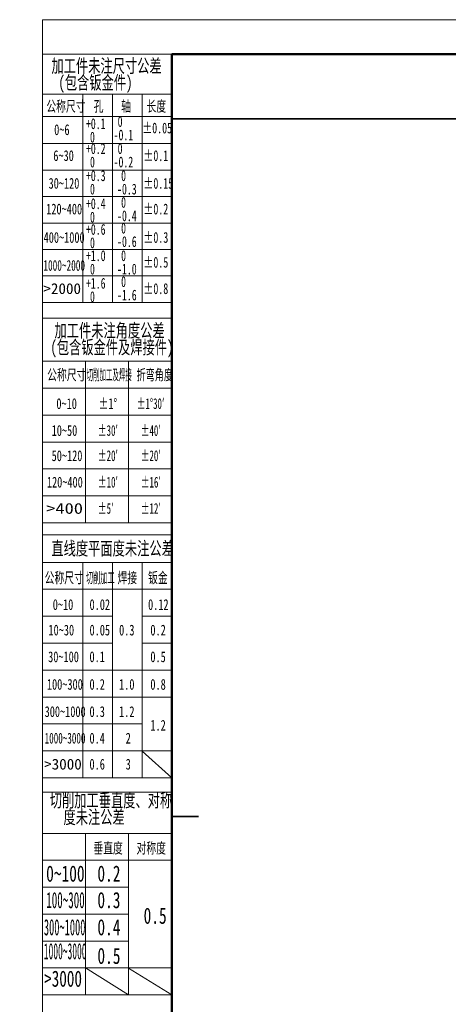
# Model space of a CAD drawing. Header units: millimetres. Extents: x -4 to 420, y 0 to 297.
# Tile 2 of 15: x -4 to 75, y 115 to 297. Entities that reach past the tile are written whole.
import ezdxf

# ---------------------------------------------------------------- set-up
doc = ezdxf.new("R2010")
doc.units = ezdxf.units.MM
doc.linetypes.add('CENTERX2', pattern=[20.32, 12.7, -2.54, 2.54, -2.54])
doc.layers.get('0').update_dxf_attribs({"lineweight": 18})
doc.layers.add('标注层', color=150, linetype='Continuous', lineweight=18)
doc.styles.add('SLDTEXTSTYLE0', font='txt', dxfattribs={"width": 0.7})
doc.styles.add('SLDTEXTSTYLE10', font='txt', dxfattribs={"width": 1.253219})
doc.styles.add('SLDTEXTSTYLE11', font='txt', dxfattribs={"width": 0.477371})
doc.styles.add('SLDTEXTSTYLE12', font='txt', dxfattribs={"width": 0.618901})
doc.styles.add('SLDTEXTSTYLE13', font='txt', dxfattribs={"width": 0.499682})
doc.styles.add('SLDTEXTSTYLE14', font='txt', dxfattribs={"width": 0.472346})
doc.styles.add('SLDTEXTSTYLE15', font='txt', dxfattribs={"width": 0.431677})
doc.styles.add('SLDTEXTSTYLE16', font='txt', dxfattribs={"width": 0.689585})
doc.styles.add('SLDTEXTSTYLE2', font='txt', dxfattribs={"width": 0.7})
doc.styles.add('SLDTEXTSTYLE4', font='txt', dxfattribs={"width": 0.67})
doc.styles.add('SLDTEXTSTYLE5', font='txt', dxfattribs={"width": 0.677991})
doc.styles.add('SLDTEXTSTYLE6', font='txt', dxfattribs={"width": 0.631687})
doc.styles.add('SLDTEXTSTYLE7', font='txt', dxfattribs={"width": 1.026693})
doc.styles.add('SLDTEXTSTYLE8', font='txt', dxfattribs={"width": 0.601124})
doc.styles.add('SLDTEXTSTYLE9', font='txt', dxfattribs={"width": 0.427578})

# ---------------------------------------------------------------- blocks, each defined once
blk = doc.blocks.new('SW_NOTE_2')
at = {"layer": '标注层', "color": 0, "char_height": 2.5, "attachment_point": 2, "style": 'SLDTEXTSTYLE0'}
for s, insert, width in [('加工件未注尺寸公差', (15.47, 3.22), 44.581), ('(包含钣金件)', (13.41, 0.11), 27.8631)]:
    blk.add_mtext(s, dxfattribs=dict(at, insert=insert, width=width))
blk = doc.blocks.new('SW_NOTE_3')
at = {"layer": '标注层', "color": 0, "char_height": 2, "attachment_point": 1, "style": 'SLDTEXTSTYLE4'}
for s, insert, width in [('0', (0.75, 2.58), 1.5421), ('-0.1', (0, 0.09), 7.1567)]:
    blk.add_mtext(s, dxfattribs=dict(at, insert=insert, width=width))
blk = doc.blocks.new('SW_NOTE_4')
at = {"layer": '标注层', "color": 0, "char_height": 2, "attachment_point": 1, "style": 'SLDTEXTSTYLE4'}
for s, insert, width in [('+0.1', (0, 2.58), 7.1117), ('0', (0.75, 0.09), 1.5421)]:
    blk.add_mtext(s, dxfattribs=dict(at, insert=insert, width=width))
blk = doc.blocks.new('SW_NOTE_5')
at = {"layer": '标注层', "color": 0, "char_height": 2, "attachment_point": 1, "style": 'SLDTEXTSTYLE4'}
for s, insert, width in [('+0.2', (0, 2.58), 7.2615), ('0', (0.75, 0.09), 1.5421)]:
    blk.add_mtext(s, dxfattribs=dict(at, insert=insert, width=width))
blk = doc.blocks.new('SW_NOTE_6')
at = {"layer": '标注层', "color": 0, "char_height": 2, "attachment_point": 1, "style": 'SLDTEXTSTYLE4'}
for s, insert, width in [('+0.3', (0, 2.58), 7.2615), ('0', (0.75, 0.09), 1.5421)]:
    blk.add_mtext(s, dxfattribs=dict(at, insert=insert, width=width))
blk = doc.blocks.new('SW_NOTE_7')
at = {"layer": '标注层', "color": 0, "char_height": 2, "attachment_point": 1, "style": 'SLDTEXTSTYLE4'}
for s, insert, width in [('+0.4', (0, 2.58), 7.3663), ('0', (0.75, 0.09), 1.5421)]:
    blk.add_mtext(s, dxfattribs=dict(at, insert=insert, width=width))
blk = doc.blocks.new('SW_NOTE_8')
at = {"layer": '标注层', "color": 0, "char_height": 2, "attachment_point": 1, "style": 'SLDTEXTSTYLE4'}
for s, insert, width in [('0', (0.75, 2.58), 1.5421), ('-0.2', (0, 0.09), 7.3064)]:
    blk.add_mtext(s, dxfattribs=dict(at, insert=insert, width=width))
blk = doc.blocks.new('SW_NOTE_9')
at = {"layer": '标注层', "color": 0, "char_height": 2, "attachment_point": 1, "style": 'SLDTEXTSTYLE4'}
for s, insert, width in [('0', (0.75, 2.58), 1.5421), ('-0.3', (0, 0.09), 7.3064)]:
    blk.add_mtext(s, dxfattribs=dict(at, insert=insert, width=width))
blk = doc.blocks.new('SW_NOTE_10')
at = {"layer": '标注层', "color": 0, "char_height": 2, "attachment_point": 1, "style": 'SLDTEXTSTYLE4'}
for s, insert, width in [('0', (0.75, 2.58), 1.5421), ('-0.4', (0, 0.09), 7.4112)]:
    blk.add_mtext(s, dxfattribs=dict(at, insert=insert, width=width))
blk = doc.blocks.new('SW_NOTE_11')
at = {"layer": '标注层', "color": 0, "char_height": 2, "attachment_point": 1, "style": 'SLDTEXTSTYLE4'}
for s, insert, width in [('+0.6', (0, 2.58), 7.3064), ('0', (0.75, 0.09), 1.5421)]:
    blk.add_mtext(s, dxfattribs=dict(at, insert=insert, width=width))
blk = doc.blocks.new('SW_NOTE_12')
at = {"layer": '标注层', "color": 0, "char_height": 2, "attachment_point": 1, "style": 'SLDTEXTSTYLE4'}
for s, insert, width in [('0', (0.75, 2.58), 1.5421), ('-0.6', (0, 0.09), 7.3513)]:
    blk.add_mtext(s, dxfattribs=dict(at, insert=insert, width=width))
blk = doc.blocks.new('SW_NOTE_13')
at = {"layer": '标注层', "color": 0, "char_height": 2, "attachment_point": 1, "style": 'SLDTEXTSTYLE4'}
for s, insert, width in [('+1.0', (0, 2.58), 7.3064), ('0', (0.75, 0.09), 1.5421)]:
    blk.add_mtext(s, dxfattribs=dict(at, insert=insert, width=width))
blk = doc.blocks.new('SW_NOTE_14')
at = {"layer": '标注层', "color": 0, "char_height": 2, "attachment_point": 1, "style": 'SLDTEXTSTYLE4'}
for s, insert, width in [('0', (0.75, 2.58), 1.5421), ('-1.0', (0, 0.09), 7.3513)]:
    blk.add_mtext(s, dxfattribs=dict(at, insert=insert, width=width))
blk = doc.blocks.new('SW_NOTE_15')
at = {"layer": '标注层', "color": 0, "char_height": 2, "attachment_point": 1, "style": 'SLDTEXTSTYLE4'}
for s, insert, width in [('+1.6', (0, 2.58), 7.3064), ('0', (0.75, 0.09), 1.5421)]:
    blk.add_mtext(s, dxfattribs=dict(at, insert=insert, width=width))
blk = doc.blocks.new('SW_NOTE_16')
at = {"layer": '标注层', "color": 0, "char_height": 2, "attachment_point": 1, "style": 'SLDTEXTSTYLE4'}
for s, insert, width in [('0', (0.75, 2.58), 1.5421), ('-1.6', (0, 0.09), 7.3513)]:
    blk.add_mtext(s, dxfattribs=dict(at, insert=insert, width=width))
blk = doc.blocks.new('SW_NOTE_17')
at = {"layer": '标注层', "color": 0, "char_height": 2.5, "attachment_point": 2, "style": 'SLDTEXTSTYLE0'}
for s, insert, width in [('加工件未注角度公差', (15.47, 3.22), 44.581), ('(包含钣金件及焊接件)', (15.91, 0.11), 47.8855)]:
    blk.add_mtext(s, dxfattribs=dict(at, insert=insert, width=width))
blk = doc.blocks.new('SW_NOTE_18')
at = {"layer": '标注层', "color": 0, "char_height": 2.5, "attachment_point": 2, "style": 'SLDTEXTSTYLE0'}
for s, insert, width in [('切削加工垂直度、对称', (17.19, 3.22), 49.6257), ('度未注公差', (14.06, 0.11), 24.5782)]:
    blk.add_mtext(s, dxfattribs=dict(at, insert=insert, width=width))

msp = doc.modelspace()

# ---------------------------------------------------------------- linework, layer by layer
at = {"color": 7, "linetype": 'Continuous', "lineweight": 18}
for q in [(419.99, 297.4), (0, 0.4)]:
    msp.add_line((0, 297.4), q, dxfattribs=at)
at = {"color": 1, "linetype": 'Continuous', "lineweight": 18}
for p, q in [((24, 290.99), (0, 290.99)), ((0, 290.99), (0, 0.4)), ((7.49, 283.57), (0, 283.57)), ((7.49, 283.57), (7.49, 279.57)), ((7.49, 283.57), (12.99, 283.57)), ((12.99, 283.57), (12.99, 244.9)), ((18.49, 283.57), (12.99, 283.57)), ((18.49, 283.57), (18.49, 244.9)), ((18.49, 283.57), (24, 283.57)), ((7.49, 279.95), (7.49, 244.9)), ((0, 279.45), (24, 279.45)), ((0, 274.4), (24, 274.4)), ((0, 269.48), (24, 269.48)), ((0, 264.57), (24, 264.57)), ((0, 259.65), (24, 259.65)), ((0, 254.73), (24, 254.73)), ((0, 249.82), (24, 249.82)), ((0, 244.9), (24, 244.9)), ((0, 241.97), (24, 241.97)), ((7.99, 233.99), (0, 233.99)), ((7.99, 233.99), (7.99, 203.99)), ((7.99, 233.99), (15.99, 233.99)), ((15.99, 233.99), (15.99, 203.99)), ((15.99, 233.99), (24, 233.99)), ((0, 228.99), (24, 228.99)), ((0, 223.99), (24, 223.99)), ((0, 218.99), (24, 218.99)), ((0, 213.99), (24, 213.99)), ((0, 208.99), (24, 208.99)), ((0, 203.99), (24, 203.99)), ((0, 201.74), (24, 201.74)), ((7.5, 196.65), (0, 196.65)), ((7.5, 196.65), (7.5, 156.65)), ((13, 196.65), (7.5, 196.65)), ((13, 196.65), (13, 156.65)), ((18.5, 196.65), (13, 196.65)), ((18.5, 196.65), (18.5, 156.65)), ((18.5, 196.65), (24, 196.65)), ((0, 191.65), (24, 191.65)), ((0, 186.65), (13, 186.65)), ((18.5, 186.65), (24, 186.65)), ((0, 181.65), (13, 181.65)), ((18.5, 181.65), (23.99, 181.65)), ((0, 176.65), (24, 176.65)), ((0, 171.65), (24, 171.65)), ((0, 166.65), (18.5, 166.65)), ((0, 161.65), (24, 161.65)), ((18.5, 161.59), (24, 156.65)), ((0, 156.65), (24, 156.65)), ((0, 154.01), (24, 154.01)), ((0, 146.34), (8, 146.34)), ((8, 146.34), (8, 116.33)), ((16, 146.34), (8, 146.34)), ((16, 146.34), (16, 116.33)), ((16, 146.34), (24, 146.34)), ((0, 141.34), (24, 141.34)), ((-0.01, 136.34), (16, 136.34)), ((-0.01, 131.34), (16, 131.34)), ((-0.01, 126.34), (16, 126.34)), ((0, 121.34), (24, 121.34)), ((8, 121.34), (16, 116.33)), ((16, 121.33), (24, 116.33)), ((0, 116.33), (24, 116.33)), ((24, 116.33), (23.97, 116.42))]:
    msp.add_line(p, q, dxfattribs=at)
at = {"color": 7, "linetype": 'Continuous', "lineweight": 50}
for p, q in [((24, 5.99), (24, 290.99)), ((24, 290.99), (414, 290.99))]:
    msp.add_line(p, q, dxfattribs=at)
at = {"color": 7, "linetype": 'Continuous', "lineweight": 35}
for p, q in [((24, 278.99), (84, 278.99)), ((29, 149.49), (24, 149.49))]:
    msp.add_line(p, q, dxfattribs=at)
at = {"color": 1, "linetype": 'CENTERX2', "lineweight": 18}
msp.add_line((0, 146.34), (24, 146.34), dxfattribs=at)

# ---------------------------------------------------------------- block references
at = {"layer": '标注层', "color": 1}
for name, p in [('SW_NOTE_2', (-3.57, 286.86)), ('SW_NOTE_4', (8.07, 276.51)), ('SW_NOTE_3', (13.21, 276.91)), ('SW_NOTE_5', (8.07, 271.89)), ('SW_NOTE_8', (13.21, 271.89)), ('SW_NOTE_6', (8.07, 266.86)), ('SW_NOTE_9', (13.85, 266.86)), ('SW_NOTE_7', (8.07, 261.66)), ('SW_NOTE_10', (13.85, 261.9)), ('SW_NOTE_12', (13.85, 257.11)), ('SW_NOTE_11', (8.07, 256.89)), ('SW_NOTE_13', (8.07, 252.01)), ('SW_NOTE_14', (13.85, 252.01)), ('SW_NOTE_15', (8.07, 246.88)), ('SW_NOTE_16', (13.85, 247.19)), ('SW_NOTE_17', (-3.01, 237.73)), ('SW_NOTE_18', (-4.47, 150.5))]:
    msp.add_blockref(name, p, dxfattribs=at)

# ---------------------------------------------------------------- texts
for s, insert, char_height, width, attachment_point, style in [('公称尺寸', (0.72, 282.33), 2, 15.5173, 1, 'SLDTEXTSTYLE0'), ('孔', (9.51, 282.33), 2, 3.6603, 1, 'SLDTEXTSTYLE0'), ('轴', (14.6, 282.33), 2, 3.5508, 1, 'SLDTEXTSTYLE0'), ('长度', (19.32, 282.33), 2, 7.6022, 1, 'SLDTEXTSTYLE0'), ('0~6', (2.17, 277.98), 2, 5.6156, 1, 'SLDTEXTSTYLE2'), ('%%P0.05', (18.53, 278.29), 2, 10.7872, 1, 'SLDTEXTSTYLE5'), ('6~30', (2.01, 273.16), 2, 7.6179, 1, 'SLDTEXTSTYLE2'), ('%%P0.1', (18.75, 273.16), 2, 8.6965, 1, 'SLDTEXTSTYLE5'), ('30~120', (1.13, 268.02), 2, 11.5754, 1, 'SLDTEXTSTYLE2'), ('%%P0.15', (18.75, 268.02), 2, 10.7872, 1, 'SLDTEXTSTYLE5'), ('120~400', (0.69, 263.25), 2, 13.3587, 1, 'SLDTEXTSTYLE2'), ('%%P0.2', (18.75, 263.25), 2, 8.848, 1, 'SLDTEXTSTYLE5'), ('400~1000', (0.21, 257.97), 2, 15.6737, 1, 'SLDTEXTSTYLE2'), ('%%P0.3', (18.75, 257.97), 2, 8.848, 1, 'SLDTEXTSTYLE5'), ('1000~2000', (0.17, 252.78), 2, 15.6687, 1, 'SLDTEXTSTYLE6'), ('%%P0.5', (18.75, 253.36), 2, 8.848, 1, 'SLDTEXTSTYLE5'), ('%%P0.8', (18.75, 248.47), 2, 8.8631, 1, 'SLDTEXTSTYLE5'), ('>2000', (0.17, 248.47), 2, 13.9951, 1, 'SLDTEXTSTYLE7'), ('公称尺寸', (0.87, 232.47), 2, 15.5173, 1, 'SLDTEXTSTYLE0'), ('切削加工及焊接', (8.2, 232.47), 2, 16.9407, 1, 'SLDTEXTSTYLE9'), ('折弯角度', (17.49, 232.47), 2, 13.3926, 1, 'SLDTEXTSTYLE8'), ('0~10', (2.58, 227.12), 2, 7.6179, 1, 'SLDTEXTSTYLE2'), ('%%P1%%D', (10.41, 227.12), 2, 6.6208, 1, 'SLDTEXTSTYLE5'), ('%%P1%%D30′', (17.49, 227.12), 2, 12.5598, 1, 'SLDTEXTSTYLE8'), ('10~50', (1.7, 222.13), 2, 9.3542, 1, 'SLDTEXTSTYLE2'), ('%%P30′', (10.28, 222.13), 2, 7.4015, 1, 'SLDTEXTSTYLE8'), ('%%P40′', (18.24, 222.13), 2, 7.4015, 1, 'SLDTEXTSTYLE8'), ('%%P20′', (10.28, 217.45), 2, 7.4015, 1, 'SLDTEXTSTYLE8'), ('%%P20′', (18.24, 217.45), 2, 7.4015, 1, 'SLDTEXTSTYLE8'), ('50~120', (1.7, 217.45), 2, 11.5754, 1, 'SLDTEXTSTYLE2'), ('120~400', (0.82, 212.54), 2, 13.3587, 1, 'SLDTEXTSTYLE2'), ('%%P10′', (10.28, 212.54), 2, 7.4015, 1, 'SLDTEXTSTYLE8'), ('%%P16′', (18.25, 212.54), 2, 7.4015, 1, 'SLDTEXTSTYLE8'), ('>400', (0.7, 207.66), 2, 13.4984, 1, 'SLDTEXTSTYLE10'), ('%%P5′', (10.28, 207.66), 2, 5.6821, 1, 'SLDTEXTSTYLE8'), ('%%P12′', (18.25, 207.66), 2, 7.4015, 1, 'SLDTEXTSTYLE8'), ('直线度平面度未注公差', (13.03, 200.49), 2.5, 70.1794, 2, 'SLDTEXTSTYLE0'), ('公称尺寸', (0.4, 194.8), 2, 15.5173, 1, 'SLDTEXTSTYLE0'), ('切削加工', (8.05, 194.8), 2, 10.6782, 1, 'SLDTEXTSTYLE11'), ('焊接', (13.94, 194.8), 2, 7.6804, 1, 'SLDTEXTSTYLE0'), ('钣金', (19.61, 194.8), 2, 7.7117, 1, 'SLDTEXTSTYLE0'), ('0~10', (1.91, 189.81), 2, 7.6179, 1, 'SLDTEXTSTYLE2'), ('0.02', (8.74, 189.81), 2, 7.5709, 1, 'SLDTEXTSTYLE2'), ('0.12', (19.61, 189.81), 2, 7.5709, 1, 'SLDTEXTSTYLE2'), ('10~30', (1.11, 185.08), 2, 9.3542, 1, 'SLDTEXTSTYLE2'), ('0.05', (8.74, 185.08), 2, 7.5709, 1, 'SLDTEXTSTYLE2'), ('0.3', (14.23, 185.08), 2, 5.5687, 1, 'SLDTEXTSTYLE2'), ('0.2', (20.04, 185.08), 2, 5.5687, 1, 'SLDTEXTSTYLE2'), ('30~100', (1.05, 180.12), 2, 11.5754, 1, 'SLDTEXTSTYLE2'), ('0.1', (8.73, 180.12), 2, 5.4123, 1, 'SLDTEXTSTYLE2'), ('0.5', (20.04, 180.12), 2, 5.5687, 1, 'SLDTEXTSTYLE2'), ('100~300', (0.82, 175), 2, 13.3587, 1, 'SLDTEXTSTYLE2'), ('0.2', (8.73, 175), 2, 5.5687, 1, 'SLDTEXTSTYLE2'), ('1.0', (14.23, 175), 2, 5.3497, 1, 'SLDTEXTSTYLE2'), ('0.8', (20.04, 175), 2, 5.5844, 1, 'SLDTEXTSTYLE2'), ('300~1000', (0.4, 169.94), 2, 15.5799, 1, 'SLDTEXTSTYLE2'), ('0.3', (8.73, 169.94), 2, 5.5687, 1, 'SLDTEXTSTYLE2'), ('1.2', (14.23, 169.94), 2, 5.3028, 1, 'SLDTEXTSTYLE2'), ('1.2', (20.04, 167.41), 2, 5.3028, 1, 'SLDTEXTSTYLE2'), ('1000~3000', (0.4, 165.01), 2, 15.3515, 1, 'SLDTEXTSTYLE12'), ('0.4', (8.73, 165.01), 2, 5.6782, 1, 'SLDTEXTSTYLE2'), ('2', (15.45, 165.01), 2, 1.5486, 1, 'SLDTEXTSTYLE2'), ('>3000', (0.31, 160.18), 2, 13.9951, 1, 'SLDTEXTSTYLE7'), ('0.6', (8.73, 160.18), 2, 5.6156, 1, 'SLDTEXTSTYLE2'), ('3', (15.45, 160.18), 2, 1.5173, 1, 'SLDTEXTSTYLE2'), ('垂直度', (9.45, 144.61), 2, 11.6067, 1, 'SLDTEXTSTYLE0'), ('对称度', (17.47, 144.61), 2, 11.638, 1, 'SLDTEXTSTYLE0'), ('0~100', (0.68, 140.37), 3, 14.4302, 1, 'SLDTEXTSTYLE2'), ('0.2', (10.2, 140.37), 3, 8.3531, 1, 'SLDTEXTSTYLE2'), ('100~300', (0.7, 135.45), 3, 14.3038, 1, 'SLDTEXTSTYLE13'), ('0.3', (10.2, 135.45), 3, 8.3531, 1, 'SLDTEXTSTYLE2'), ('0.5', (18.78, 132.55), 3, 8.3531, 1, 'SLDTEXTSTYLE2'), ('300~1000', (0.26, 130.41), 3, 15.7695, 1, 'SLDTEXTSTYLE14'), ('0.4', (10.2, 130.41), 3, 8.5173, 1, 'SLDTEXTSTYLE2'), ('1000~3000', (0.25, 125.96), 3, 16.0613, 1, 'SLDTEXTSTYLE15'), ('0.5', (10.2, 125.1), 3, 8.3531, 1, 'SLDTEXTSTYLE2'), ('>3000', (0.3, 120.86), 3, 14.0999, 1, 'SLDTEXTSTYLE16')]:
    msp.add_mtext(s, dxfattribs=dict(at, insert=insert, char_height=char_height, width=width, attachment_point=attachment_point, style=style))

doc.saveas('drawing.dxf')
